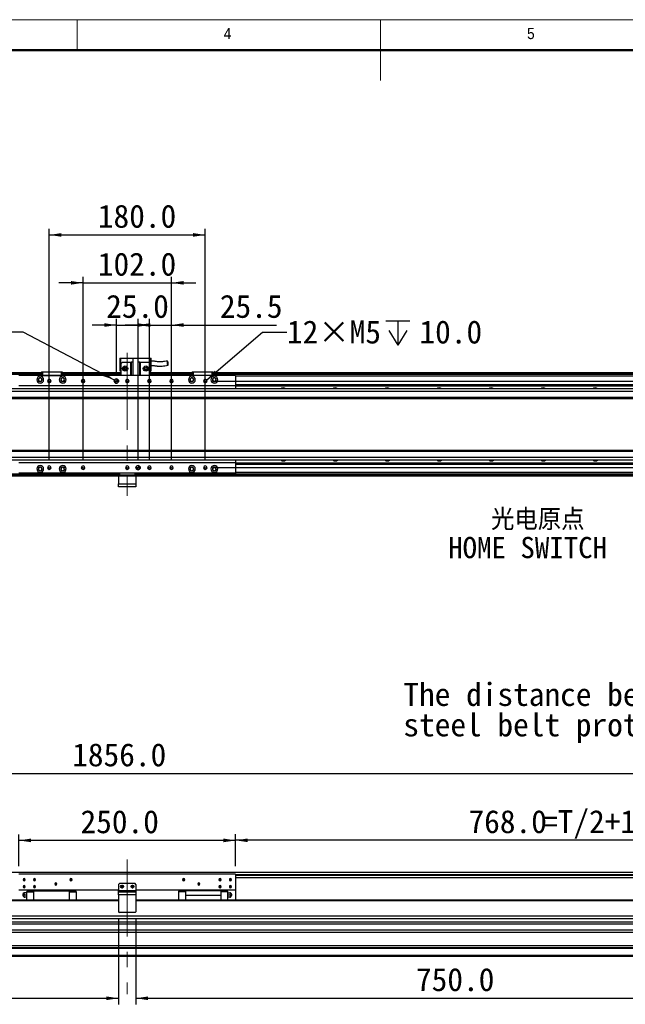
# Model space of a CAD drawing. Header units: millimetres. Extents: x 35 to 2905, y 35 to 2044.
# Tile 5 of 7: x 1054 to 1753, y 908 to 2044. Entities that reach past the tile are written whole.
import ezdxf

# ---------------------------------------------------------------- set-up
doc = ezdxf.new("R2010")
doc.units = ezdxf.units.MM
doc.header["$LTSCALE"] = 7
doc.linetypes.add('CENTERX2', pattern=[20.32, 12.7, -2.54, 2.54, -2.54])
doc.layers.add('DIMNS', color=7, linetype='Continuous')
doc.styles.add('SLDTEXTSTYLE1', font='Gothic.ttf', dxfattribs={"width": 0.913})
doc.styles.add('SLDTEXTSTYLE8', font='txt')
doc.styles.add('SLDTEXTSTYLE9', font='txt', dxfattribs={"bigfont": 'bigfont'})
doc.dimstyles.new('SLDDIMSTYLE0', dxfattribs={"dimtxt": 26.6, "dimasz": 14, "dimexe": 0, "dimexo": 0.0625, "dimgap": 6.65, "dimtad": 2, "dimdec": 1, "dimrnd": 1e-09, "dimzin": 4, "dimdsep": 46, "dimtxsty": 'SLDTEXTSTYLE8', "dimsah": 1, "dimcen": 0.09, "dimadec": 0, "dimazin": 1, "dimtfac": 1, "dimtdec": 1, "dimtofl": 0, "dimtmove": 0, "dimatfit": 3, "dimfxl": 0, "dimfrac": 2, "dimtolj": 1, "dimtzin": 12, "dimarcsym": 0})
doc.dimstyles.new('SLDDIMSTYLE1', dxfattribs={"dimtxt": 26.6, "dimasz": 14, "dimexe": 0, "dimexo": 0.0625, "dimgap": 6.65, "dimtad": 2, "dimdec": 1, "dimrnd": 1e-09, "dimzin": 4, "dimdsep": 46, "dimtxsty": 'SLDTEXTSTYLE8', "dimsah": 1, "dimcen": 0.09, "dimadec": 0, "dimazin": 1, "dimtfac": 1, "dimtdec": 1, "dimtmove": 0, "dimatfit": 0, "dimfxl": 0, "dimfrac": 2, "dimtolj": 1, "dimtzin": 12, "dimarcsym": 0})
doc.dimstyles.new('SLDDIMSTYLE2', dxfattribs={"dimtxt": 26.6, "dimasz": 14, "dimexe": 0, "dimexo": 0.0625, "dimgap": 6.65, "dimtad": 2, "dimdec": 1, "dimrnd": 1e-09, "dimzin": 12, "dimdsep": 46, "dimtxsty": 'SLDTEXTSTYLE8', "dimsah": 1, "dimcen": 0.09, "dimadec": 0, "dimazin": 3, "dimtfac": 1, "dimtdec": 1, "dimtmove": 0, "dimatfit": 0, "dimfxl": 0, "dimfrac": 2, "dimtolj": 1, "dimtzin": 12, "dimarcsym": 0})
doc.dimstyles.new('SLDDIMSTYLE7', dxfattribs={"dimtxt": 26.6, "dimasz": 14, "dimexe": 0, "dimexo": 0.0625, "dimgap": 6.65, "dimtad": 0, "dimtih": 1, "dimtoh": 1, "dimdec": 1, "dimrnd": 1e-09, "dimzin": 4, "dimdsep": 46, "dimtxsty": 'SLDTEXTSTYLE8', "dimsah": 1, "dimcen": 0, "dimadec": 0, "dimazin": 1, "dimtfac": 1, "dimtdec": 1, "dimtofl": 0, "dimtmove": 0, "dimatfit": 3, "dimfxl": 0, "dimfrac": 2, "dimtolj": 1, "dimtzin": 12, "dimarcsym": 0})
doc.dimstyles.new('SLDDIMSTYLE8', dxfattribs={"dimtxt": 26.6, "dimasz": 14, "dimexe": 0, "dimexo": 0.0625, "dimgap": 6.65, "dimtad": 0, "dimtih": 1, "dimtoh": 1, "dimdec": 1, "dimrnd": 1e-09, "dimzin": 12, "dimdsep": 46, "dimtxsty": 'SLDTEXTSTYLE8', "dimsah": 1, "dimcen": 0, "dimadec": 0, "dimazin": 3, "dimtfac": 1, "dimtdec": 1, "dimtofl": 0, "dimtmove": 0, "dimatfit": 3, "dimfxl": 0, "dimfrac": 2, "dimtolj": 1, "dimtzin": 12, "dimarcsym": 0})

# ---------------------------------------------------------------- blocks, each defined once
blk = doc.blocks.new('_D')
at = {"layer": 'DIMNS'}
for p, q in [((249.9, 1039.4), (249.9, 1181)), ((249.9, 1174), (2105.9, 1174)), ((2105.9, 1039.4), (2105.9, 1181))]:
    blk.add_line(p, q, dxfattribs=at)
for points in [[(249.9, 1174), (263.9, 1171.9), (263.9, 1176.1)], [(2105.9, 1174), (2091.9, 1176.1), (2091.9, 1171.9)]]:
    blk.add_solid(points, dxfattribs=at)
at = {"layer": 'DIMNS', "insert": (1114.3, 1208.9), "char_height": 26.6, "attachment_point": 1, "style": 'SLDTEXTSTYLE8'}
blk.add_mtext('1856.0', dxfattribs=at)
blk = doc.blocks.new('_D_2')
at = {"layer": 'DIMNS'}
for p, q in [((1302.9, 1066.9), (1302.9, 1103.9)), ((2070.9, 1060.1), (2070.9, 1103.9)), ((2070.9, 1096.9), (1302.9, 1096.9))]:
    blk.add_line(p, q, dxfattribs=at)
for points in [[(1302.9, 1096.9), (1316.9, 1094.8), (1316.9, 1099)], [(2070.9, 1096.9), (2056.9, 1099), (2056.9, 1094.8)]]:
    blk.add_solid(points, dxfattribs=at)
at = {"layer": 'DIMNS', "char_height": 26.6, "attachment_point": 1, "style": 'SLDTEXTSTYLE8'}
for s, insert in [('768.0', (1571.6, 1131.8)), ('=T/2+18mm', (1656.4, 1131.8))]:
    blk.add_mtext(s, dxfattribs=dict(at, insert=insert))
blk = doc.blocks.new('_D_3')
at = {"layer": 'DIMNS'}
for p, q in [((1052.9, 1066.9), (1052.9, 1103.8)), ((1302.9, 1066.9), (1302.9, 1103.8)), ((1302.9, 1096.8), (1052.9, 1096.8))]:
    blk.add_line(p, q, dxfattribs=at)
for points in [[(1052.9, 1096.8), (1066.9, 1094.7), (1066.9, 1098.9)], [(1302.9, 1096.8), (1288.9, 1098.9), (1288.9, 1094.7)]]:
    blk.add_solid(points, dxfattribs=at)
at = {"layer": 'DIMNS', "insert": (1123.9, 1131.7), "char_height": 26.6, "attachment_point": 1, "style": 'SLDTEXTSTYLE8'}
blk.add_mtext('250.0', dxfattribs=at)
blk = doc.blocks.new('_D_4')
at = {"layer": 'DIMNS'}
for p, q in [((1167.9, 1005.6), (1167.9, 907.6)), ((417.9, 998.6), (417.9, 907.6)), ((417.9, 914.6), (1167.9, 914.6))]:
    blk.add_line(p, q, dxfattribs=at)
for points in [[(417.9, 914.6), (431.9, 912.5), (431.9, 916.7)], [(1167.9, 914.6), (1153.9, 916.7), (1153.9, 912.5)]]:
    blk.add_solid(points, dxfattribs=at)
at = {"layer": 'DIMNS', "insert": (780.8, 949.5), "char_height": 26.6, "attachment_point": 1, "style": 'SLDTEXTSTYLE8'}
blk.add_mtext('750.0', dxfattribs=at)
blk = doc.blocks.new('_D_5')
at = {"layer": 'DIMNS'}
for p, q in [((1187.9, 1005.6), (1187.9, 907.6)), ((1937.9, 998.6), (1937.9, 907.6)), ((1187.9, 914.6), (1937.9, 914.6))]:
    blk.add_line(p, q, dxfattribs=at)
for points in [[(1187.9, 914.6), (1201.9, 912.5), (1201.9, 916.7)], [(1937.9, 914.6), (1923.9, 916.7), (1923.9, 912.5)]]:
    blk.add_solid(points, dxfattribs=at)
at = {"layer": 'DIMNS', "insert": (1511, 949.5), "char_height": 26.6, "attachment_point": 1, "style": 'SLDTEXTSTYLE8'}
blk.add_mtext('750.0', dxfattribs=at)
blk = doc.blocks.new('SW_NOTE_4')
at = {"layer": 'DIMNS', "color": 0, "char_height": 26.6, "attachment_point": 1, "style": 'SLDTEXTSTYLE8'}
for s, insert in [('The distance between the load plate and the ', (-813.3, 48.5)), ('steel belt protection belt shall be greater than 4mm', (-813.3, 13.4))]:
    blk.add_mtext(s, dxfattribs=dict(at, insert=insert))
blk = doc.blocks.new('_D_22')
at = {"layer": 'DIMNS'}
for p, q in [((2175.9, 1627), (2175.9, 1655)), ((1276.8, 1627), (2182.9, 1627)), ((2175.9, 1627), (2175.9, 1527)), ((1276.8, 1527), (2182.9, 1527)), ((2175.9, 1527), (2175.9, 1499))]:
    blk.add_line(p, q, dxfattribs=at)
for points in [[(2175.9, 1627), (2178, 1641), (2173.8, 1641)], [(2175.9, 1527), (2173.8, 1513), (2178, 1513)]]:
    blk.add_solid(points, dxfattribs=at)
at = {"layer": 'DIMNS', "insert": (2141, 1532.7), "char_height": 26.6, "attachment_point": 1, "rotation": 90, "style": 'SLDTEXTSTYLE8'}
blk.add_mtext('100.0', dxfattribs=at)
blk = doc.blocks.new('SW_SYMBOL_HOLE_DEPTH')
at = {"layer": 'DIMNS', "color": 0}
for p, q in [((0, 6125), (5600, 6125)), ((2800, 6125), (2800, 525)), ((700, 3885), (2800, 525)), ((4900, 3885), (2800, 525))]:
    blk.add_line(p, q, dxfattribs=at)
blk = doc.blocks.new('_D_23')
at = {"layer": 'DIMNS'}
for p, q in [((1057.8, 1683.5), (1029.8, 1683.5)), ((1163.2, 1628.1), (1057.8, 1683.5))]:
    blk.add_line(p, q, dxfattribs=at)
blk.add_solid([(1163.2, 1628.1), (1151.8, 1636.5), (1149.8, 1632.8)], dxfattribs=at)
at = {"layer": 'DIMNS', "xscale": 0.004985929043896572, "yscale": 0.004985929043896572, "zscale": 0.004985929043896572}
blk.add_blockref('SW_SYMBOL_HOLE_DEPTH', (944.5, 1665.8), dxfattribs=at)
at = {"layer": 'DIMNS', "char_height": 26.6, "attachment_point": 1, "style": 'SLDTEXTSTYLE8'}
for s, insert in [('2×', (769, 1696.8)), ('%%c', (812.5, 1696.6)), ('5.0', (853.6, 1696.8)), ('H7', (900, 1696.8)), ('7.0', (983.5, 1696.8))]:
    blk.add_mtext(s, dxfattribs=dict(at, insert=insert))
blk = doc.blocks.new('_D_24')
at = {"layer": 'DIMNS'}
for p, q in [((1269.5, 1628.3), (1334.1, 1683.5)), ((1334.1, 1683.5), (1362.1, 1683.5))]:
    blk.add_line(p, q, dxfattribs=at)
blk.add_solid([(1269.5, 1628.3), (1281.5, 1635.8), (1278.8, 1639)], dxfattribs=at)
at = {"layer": 'DIMNS', "xscale": 0.004985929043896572, "yscale": 0.004985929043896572, "zscale": 0.004985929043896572}
blk.add_blockref('SW_SYMBOL_HOLE_DEPTH', (1476.1, 1665.9), dxfattribs=at)
at = {"layer": 'DIMNS', "char_height": 26.6, "attachment_point": 1, "style": 'SLDTEXTSTYLE8'}
for s, insert in [('12×M5', (1362.1, 1696.9)), ('10.0', (1515, 1696.9))]:
    blk.add_mtext(s, dxfattribs=dict(at, insert=insert))
blk = doc.blocks.new('_D_25')
at = {"layer": 'DIMNS'}
for p, q in [((1165.4, 1635.9), (1165.4, 1698.6)), ((1190.4, 1535.9), (1190.4, 1698.6)), ((1165.4, 1691.6), (1137.4, 1691.6)), ((1165.4, 1691.6), (1190.4, 1691.6)), ((1190.4, 1691.6), (1218.4, 1691.6))]:
    blk.add_line(p, q, dxfattribs=at)
for points in [[(1165.4, 1691.6), (1151.4, 1693.7), (1151.4, 1689.5)], [(1190.4, 1691.6), (1204.4, 1689.5), (1204.4, 1693.7)]]:
    blk.add_solid(points, dxfattribs=at)
at = {"layer": 'DIMNS', "insert": (1153.5, 1726.5), "char_height": 26.6, "attachment_point": 1, "style": 'SLDTEXTSTYLE8'}
blk.add_mtext('25.0', dxfattribs=at)
blk = doc.blocks.new('_D_26')
at = {"layer": 'DIMNS'}
for p, q in [((1126.9, 1740.3), (1098.9, 1740.3)), ((1126.9, 1535.9), (1126.9, 1747.3)), ((1126.9, 1740.3), (1228.9, 1740.3)), ((1228.9, 1535.9), (1228.9, 1747.3)), ((1228.9, 1740.3), (1256.9, 1740.3))]:
    blk.add_line(p, q, dxfattribs=at)
for points in [[(1126.9, 1740.3), (1112.9, 1742.4), (1112.9, 1738.2)], [(1228.9, 1740.3), (1242.9, 1738.2), (1242.9, 1742.4)]]:
    blk.add_solid(points, dxfattribs=at)
at = {"layer": 'DIMNS', "insert": (1143.9, 1775.2), "char_height": 26.6, "attachment_point": 1, "style": 'SLDTEXTSTYLE8'}
blk.add_mtext('102.0', dxfattribs=at)
blk = doc.blocks.new('_D_27')
at = {"layer": 'DIMNS'}
for p, q in [((1087.9, 1535.9), (1087.9, 1802.6)), ((1087.9, 1795.6), (1267.9, 1795.6)), ((1267.9, 1535.9), (1267.9, 1802.6))]:
    blk.add_line(p, q, dxfattribs=at)
for points in [[(1087.9, 1795.6), (1101.9, 1793.5), (1101.9, 1797.7)], [(1267.9, 1795.6), (1253.9, 1797.7), (1253.9, 1793.5)]]:
    blk.add_solid(points, dxfattribs=at)
at = {"layer": 'DIMNS', "insert": (1143.9, 1830.5), "char_height": 26.6, "attachment_point": 1, "style": 'SLDTEXTSTYLE8'}
blk.add_mtext('180.0', dxfattribs=at)
blk = doc.blocks.new('_D_28')
at = {"layer": 'DIMNS'}
for p, q in [((1203.4, 1535.9), (1203.4, 1698.6)), ((1228.9, 1535.9), (1228.9, 1698.6)), ((1203.4, 1691.6), (1175.4, 1691.6)), ((1203.4, 1691.6), (1228.9, 1691.6)), ((1228.9, 1691.6), (1350.2, 1691.6))]:
    blk.add_line(p, q, dxfattribs=at)
for points in [[(1203.4, 1691.6), (1189.4, 1693.7), (1189.4, 1689.5)], [(1228.9, 1691.6), (1242.9, 1689.5), (1242.9, 1693.7)]]:
    blk.add_solid(points, dxfattribs=at)
at = {"layer": 'DIMNS', "insert": (1284.7, 1726.5), "char_height": 26.6, "attachment_point": 1, "style": 'SLDTEXTSTYLE8'}
blk.add_mtext('25.5', dxfattribs=at)
blk = doc.blocks.new('SW_NOTE_6')
at = {"layer": 'DIMNS', "color": 0, "char_height": 24.5, "attachment_point": 2}
for s, insert, style in [(' 光电原点', (-113.9, 44.6), 'SLDTEXTSTYLE9'), ('HOME SWITCH', (-114.7, 12.2), 'SLDTEXTSTYLE8')]:
    blk.add_mtext(s, dxfattribs=dict(at, insert=insert, style=style))
blk = doc.blocks.new('SW_DOWELSYMBOL_3')
at = {"linetype": 'Continuous', "lineweight": 18}
h = blk.add_hatch(color=0, dxfattribs=at)
edge = h.paths.add_edge_path(flags=0)
edge.add_arc((0, 0), 2.5, 180, 270)
edge.add_line((0, -2.5), (0, 0))
edge.add_line((0, 0), (-2.5, 0))
h = blk.add_hatch(color=0, dxfattribs=at)
edge = h.paths.add_edge_path(flags=0)
edge.add_arc((0, 0), 2.5, 0, 90)
edge.add_line((0, 2.5), (0, 0))
edge.add_line((0, 0), (2.5, 0))
at = {"layer": 'DIMNS', "color": 0}
blk.add_circle((0, 0), 2.5, dxfattribs=at)
blk = doc.blocks.new('SW_DOWELSYMBOL_4')
at = {"linetype": 'Continuous', "lineweight": 18}
h = blk.add_hatch(color=0, dxfattribs=at)
edge = h.paths.add_edge_path(flags=0)
edge.add_arc((0, 0), 2.5, 180, 270)
edge.add_line((0, -2.5), (0, 0))
edge.add_line((0, 0), (-2.5, 0))
h = blk.add_hatch(color=0, dxfattribs=at)
edge = h.paths.add_edge_path(flags=0)
edge.add_arc((0, 0), 2.5, 0, 90)
edge.add_line((0, 2.5), (0, 0))
edge.add_line((0, 0), (2.5, 0))
at = {"layer": 'DIMNS', "color": 0}
blk.add_circle((0, 0), 2.5, dxfattribs=at)

msp = doc.modelspace()

# ---------------------------------------------------------------- linework, layer by layer
at = {"color": 7, "linetype": 'Continuous', "lineweight": 18}
for p, q in [((2905, 2044), (35, 2044)), ((1120, 2009), (1120, 2044)), ((1470, 2044), (1470, 1974)), ((70, 2009), (2870, 2009))]:
    msp.add_line(p, q, dxfattribs=at)
at = {"color": 7, "linetype": 'Continuous', "lineweight": 50}
msp.add_line((2870, 2009), (70, 2009), dxfattribs=at)
at = {"color": 7, "linetype": 'Continuous', "lineweight": 25}
for p, q in [((1169.41, 1653.28), (1170.41, 1653.28)), ((1169.41, 1653.28), (1169.41, 1638.88)), ((1170.41, 1646.88), (1170.41, 1653.28)), ((1170.41, 1653.28), (1184.41, 1653.28)), ((1172.41, 1648.88), (1170.41, 1646.88)), ((1172.41, 1648.88), (1181.91, 1648.88)), ((1181.91, 1633.48), (1181.91, 1648.88)), ((1181.91, 1648.88), (1182.41, 1648.88)), ((1182.41, 1648.88), (1182.41, 1633.48)), ((1184.41, 1648.88), (1182.41, 1648.88)), ((1184.41, 1653.48), (1184.41, 1633.48)), ((1184.41, 1653.48), (1190.41, 1653.48)), ((1190.41, 1633.48), (1190.41, 1653.48)), ((1190.41, 1653.28), (1204.41, 1653.28)), ((1192.41, 1648.88), (1190.41, 1648.88)), ((1192.41, 1633.48), (1192.41, 1648.88)), ((1192.41, 1648.88), (1192.91, 1648.88)), ((1192.91, 1648.88), (1202.41, 1648.88)), ((1192.91, 1648.88), (1192.91, 1633.48)), ((1204.41, 1646.88), (1202.41, 1648.88)), ((1204.41, 1653.28), (1205.41, 1653.28)), ((1204.41, 1653.28), (1204.41, 1646.88)), ((1205.41, 1638.88), (1205.41, 1653.28)), ((261.91, 1636.48), (1078.91, 1636.48)), ((387.41, 1636.78), (1078.91, 1636.78)), ((387.41, 1636.58), (1078.91, 1636.58)), ((1078.91, 1637.19), (1079.21, 1637.49)), ((1078.91, 1633.49), (1078.91, 1637.19)), ((1079.91, 1637.19), (1078.91, 1637.19)), ((1079.21, 1637.49), (1080.03, 1637.49)), ((1079.91, 1637.19), (1080.03, 1637.49)), ((1079.91, 1637.19), (1079.91, 1633.49)), ((1101.91, 1637.19), (1079.91, 1637.19)), ((1080.03, 1637.49), (1101.78, 1637.49)), ((1101.78, 1637.49), (1102.61, 1637.49)), ((1101.91, 1637.19), (1101.78, 1637.49)), ((1101.91, 1633.49), (1101.91, 1637.19)), ((1102.91, 1637.19), (1101.91, 1637.19)), ((1102.61, 1637.49), (1102.91, 1637.19)), ((1102.91, 1637.19), (1102.91, 1633.49)), ((1102.91, 1636.78), (1170.41, 1636.78)), ((1102.91, 1636.58), (1170.41, 1636.58)), ((1102.91, 1636.48), (1170.41, 1636.48)), ((1169.41, 1638.88), (1170.41, 1638.88)), ((1170.41, 1646.88), (1170.41, 1633.48)), ((1204.41, 1646.88), (1204.41, 1633.48)), ((1204.41, 1638.88), (1205.41, 1638.88)), ((1204.41, 1636.78), (1252.91, 1636.78)), ((1204.41, 1636.58), (1252.91, 1636.58)), ((1204.41, 1636.48), (1252.91, 1636.48)), ((1252.91, 1637.18), (1253.21, 1637.48)), ((1252.91, 1633.48), (1252.91, 1637.18)), ((1253.91, 1637.18), (1252.91, 1637.18)), ((1253.21, 1637.48), (1254.03, 1637.48)), ((1253.91, 1637.18), (1254.03, 1637.48)), ((1253.91, 1637.18), (1253.91, 1633.48)), ((1275.91, 1637.18), (1253.91, 1637.18)), ((1254.03, 1637.48), (1275.78, 1637.48)), ((1275.78, 1637.48), (1276.61, 1637.48)), ((1275.91, 1637.18), (1275.78, 1637.48)), ((1275.91, 1633.48), (1275.91, 1637.18)), ((1276.91, 1637.18), (1275.91, 1637.18)), ((1276.61, 1637.48), (1276.91, 1637.18)), ((1276.91, 1637.18), (1276.91, 1633.48)), ((1276.91, 1636.78), (1987.41, 1636.78)), ((1276.91, 1636.58), (1987.41, 1636.58)), ((1276.91, 1636.48), (2093.91, 1636.48)), ((1078.91, 1634.49), (261.91, 1634.49)), ((1302.91, 1633.48), (1052.91, 1633.48)), ((1079.91, 1633.49), (1078.91, 1633.49)), ((1078.91, 1633.49), (1078.91, 1633.48)), ((1079.91, 1633.49), (1101.91, 1633.49)), ((1087.91, 1626.98), (1085.81, 1626.98)), ((1087.91, 1626.98), (1090.01, 1626.98)), ((1102.91, 1633.49), (1101.91, 1633.49)), ((1170.41, 1634.49), (1102.91, 1634.49)), ((1102.91, 1633.49), (1102.91, 1633.48)), ((1126.91, 1626.98), (1124.81, 1626.98)), ((1126.91, 1626.98), (1129.01, 1626.98)), ((1165.41, 1626.98), (1162.91, 1626.98)), ((1165.41, 1626.98), (1167.91, 1626.98)), ((1177.91, 1626.98), (1175.81, 1626.98)), ((1177.91, 1626.98), (1180.01, 1626.98)), ((1203.41, 1626.98), (1201.31, 1626.98)), ((1203.41, 1626.98), (1205.51, 1626.98)), ((1252.91, 1634.49), (1204.41, 1634.49)), ((1228.91, 1626.98), (1226.81, 1626.98)), ((1228.91, 1626.98), (1231.01, 1626.98)), ((1267.91, 1626.98), (1265.81, 1626.98)), ((1267.91, 1626.98), (1270.01, 1626.98)), ((2093.91, 1634.49), (1276.91, 1634.49)), ((1302.91, 1633.48), (1302.91, 1621.48)), ((2073.41, 1617.98), (282.91, 1617.98)), ((2073.91, 1614.98), (282.91, 1614.98)), ((1302.91, 1621.48), (1052.91, 1621.48)), ((1302.91, 1622.99), (2087.91, 1622.99)), ((1302.91, 1622.7), (2087.91, 1622.7)), ((1302.91, 1621.8), (2087.91, 1621.8)), ((1302.91, 1621.5), (2087.91, 1621.5)), ((1302.91, 1621.48), (1302.91, 1617.98)), ((2073.91, 1607.98), (282.91, 1607.98)), ((282.91, 1606.98), (2073.91, 1606.98)), ((2073.91, 1546.98), (282.91, 1546.98)), ((282.91, 1545.98), (2073.91, 1545.98)), ((282.91, 1538.98), (2073.91, 1538.98)), ((282.91, 1535.98), (2073.41, 1535.98)), ((1302.91, 1535.98), (1302.91, 1532.48)), ((1302.91, 1532.48), (1052.91, 1532.48)), ((1087.91, 1526.98), (1085.81, 1526.98)), ((1087.91, 1526.98), (1090.01, 1526.98)), ((1126.91, 1526.98), (1124.81, 1526.98)), ((1126.91, 1526.98), (1129.01, 1526.98)), ((1177.91, 1526.98), (1175.81, 1526.98)), ((1177.91, 1526.98), (1180.01, 1526.98)), ((1190.41, 1526.98), (1187.91, 1526.98)), ((1190.41, 1526.98), (1192.91, 1526.98)), ((1203.41, 1526.98), (1201.31, 1526.98)), ((1203.41, 1526.98), (1205.51, 1526.98)), ((1228.91, 1526.98), (1226.81, 1526.98)), ((1228.91, 1526.98), (1231.01, 1526.98)), ((1267.91, 1526.98), (1265.81, 1526.98)), ((1267.91, 1526.98), (1270.01, 1526.98)), ((1302.91, 1532.48), (1302.91, 1520.48)), ((1302.91, 1532.46), (2087.91, 1532.46)), ((1302.91, 1532.17), (2087.91, 1532.17)), ((1302.91, 1531.27), (2087.91, 1531.27)), ((1302.91, 1530.98), (2087.91, 1530.98)), ((1167.91, 1519.48), (261.91, 1519.48)), ((1167.91, 1516.98), (261.91, 1516.98)), ((1302.91, 1520.48), (1052.91, 1520.48)), ((1167.91, 1518.48), (1167.91, 1520.48)), ((1168.91, 1518.48), (1167.91, 1518.48)), ((1167.91, 1516.98), (1167.91, 1518.48)), ((1187.91, 1516.98), (1167.91, 1516.98)), ((1167.91, 1516.98), (1167.91, 1508.48)), ((1168.91, 1520.48), (1168.91, 1518.48)), ((1186.91, 1518.48), (1168.91, 1518.48)), ((1186.91, 1518.48), (1186.91, 1520.48)), ((1187.91, 1518.48), (1186.91, 1518.48)), ((1187.91, 1520.48), (1187.91, 1518.48)), ((2093.91, 1519.48), (1187.91, 1519.48)), ((1187.91, 1518.48), (1187.91, 1516.98)), ((1187.91, 1516.98), (1187.91, 1508.48)), ((2093.91, 1516.98), (1187.91, 1516.98)), ((1167.91, 1508.48), (1187.91, 1508.48)), ((1167.91, 1504.98), (1167.91, 1508.48)), ((1187.91, 1504.98), (1167.91, 1504.98)), ((1187.91, 1508.48), (1187.91, 1504.98)), ((282.91, 1060.32), (2073.91, 1060.32)), ((1302.91, 1057.97), (1052.91, 1057.97)), ((1302.91, 1057.97), (1302.91, 1039.47)), ((1058.91, 1051.47), (1057.66, 1051.47)), ((1058.91, 1051.47), (1060.16, 1051.47)), ((1070.91, 1051.47), (1069.66, 1051.47)), ((1070.91, 1051.47), (1072.16, 1051.47)), ((1095.41, 1046.47), (1094.16, 1046.47)), ((1095.41, 1046.47), (1096.66, 1046.47)), ((1112.91, 1051.47), (1111.66, 1051.47)), ((1112.91, 1051.47), (1114.16, 1051.47)), ((1168.91, 1046.97), (1167.91, 1045.97)), ((1167.91, 1045.97), (1167.91, 1038.97)), ((1186.91, 1046.97), (1168.91, 1046.97)), ((1187.91, 1045.97), (1186.91, 1046.97)), ((1187.91, 1045.97), (1187.91, 1038.97)), ((1242.91, 1051.47), (1241.66, 1051.47)), ((1242.91, 1051.47), (1244.16, 1051.47)), ((1260.41, 1046.47), (1259.16, 1046.47)), ((1260.41, 1046.47), (1261.66, 1046.47)), ((1284.91, 1051.47), (1283.66, 1051.47)), ((1284.91, 1051.47), (1286.16, 1051.47)), ((1296.91, 1051.47), (1295.66, 1051.47)), ((1296.91, 1051.47), (1298.16, 1051.47)), ((1302.91, 1053.82), (2073.91, 1053.82)), ((1167.91, 1039.47), (1052.91, 1039.47)), ((1058.91, 1043.47), (1057.66, 1043.47)), ((1058.91, 1043.47), (1060.16, 1043.47)), ((1061.91, 1036.47), (1059.59, 1036.47)), ((1070.16, 1038.37), (1061.91, 1038.37)), ((1061.91, 1038.37), (1061.91, 1037.42)), ((1061.91, 1037.42), (1070.16, 1037.42)), ((1061.91, 1027.97), (1061.91, 1037.42)), ((1070.91, 1043.47), (1069.66, 1043.47)), ((1070.16, 1038.47), (1070.16, 1039.47)), ((1070.16, 1038.47), (1110.66, 1038.47)), ((1070.16, 1027.97), (1070.16, 1038.47)), ((1070.91, 1043.47), (1072.16, 1043.47)), ((1110.66, 1038.47), (1110.66, 1039.47)), ((1110.66, 1038.47), (1110.66, 1027.97)), ((1118.91, 1038.37), (1110.66, 1038.37)), ((1110.66, 1037.42), (1118.91, 1037.42)), ((1118.91, 1037.42), (1118.91, 1038.37)), ((1118.91, 1037.42), (1118.91, 1027.97)), ((1167.91, 1038.97), (1187.91, 1038.97)), ((1167.91, 1037.47), (1167.91, 1038.97)), ((1167.91, 1037.47), (1187.91, 1037.47)), ((1167.91, 1033.97), (1167.91, 1037.47)), ((1171.91, 1043.47), (1170.66, 1043.47)), ((1171.91, 1043.47), (1173.16, 1043.47)), ((1183.91, 1043.47), (1182.66, 1043.47)), ((1183.91, 1043.47), (1185.16, 1043.47)), ((1302.91, 1039.47), (1187.91, 1039.47)), ((1187.91, 1038.97), (1187.91, 1037.47)), ((1187.91, 1037.47), (1187.91, 1033.97)), ((1245.16, 1038.37), (1236.91, 1038.37)), ((1236.91, 1038.37), (1236.91, 1037.42)), ((1245.16, 1037.42), (1236.91, 1037.42)), ((1236.91, 1037.42), (1236.91, 1027.97)), ((1245.16, 1039.47), (1245.16, 1038.47)), ((1285.66, 1038.47), (1245.16, 1038.47)), ((1245.16, 1038.47), (1245.16, 1033.47)), ((1284.91, 1043.47), (1283.66, 1043.47)), ((1284.91, 1043.47), (1286.16, 1043.47)), ((1285.66, 1038.47), (1285.66, 1039.47)), ((1285.66, 1038.47), (1285.66, 1033.47)), ((1293.91, 1038.37), (1285.66, 1038.37)), ((1293.91, 1037.42), (1285.66, 1037.42)), ((1293.91, 1037.42), (1293.91, 1038.37)), ((1293.91, 1027.97), (1293.91, 1037.42)), ((1293.91, 1036.47), (1296.22, 1036.47)), ((1296.91, 1043.47), (1295.66, 1043.47)), ((1296.91, 1043.47), (1298.16, 1043.47)), ((1302.91, 1039.47), (1302.91, 1027.97)), ((1167.91, 1027.97), (261.91, 1027.97)), ((1059.59, 1033.97), (1061.91, 1033.97)), ((1061.91, 1031.47), (1059.59, 1031.47)), ((1167.91, 1033.97), (1167.91, 1014.47)), ((1187.91, 1033.97), (1167.91, 1033.97)), ((1187.91, 1033.97), (1187.91, 1014.47)), ((2093.91, 1027.97), (1187.91, 1027.97)), ((1245.16, 1033.47), (1285.66, 1033.47)), ((1245.16, 1033.47), (1245.16, 1033.17)), ((1285.66, 1033.17), (1245.16, 1033.17)), ((1245.16, 1033.17), (1245.16, 1027.97)), ((1285.66, 1033.17), (1285.66, 1033.47)), ((1285.66, 1033.17), (1285.66, 1027.97)), ((1293.91, 1033.97), (1296.22, 1033.97)), ((1296.22, 1031.47), (1293.91, 1031.47)), ((1167.91, 1014.47), (1168.91, 1013.47)), ((1186.91, 1013.47), (1168.91, 1013.47)), ((1186.91, 1013.47), (1187.91, 1014.47)), ((2093.91, 1002.6), (261.91, 1002.6)), ((1890.41, 1009.52), (465.41, 1009.52)), ((1890.41, 1006.12), (465.41, 1006.12)), ((2093.91, 1000), (261.91, 1000)), ((2093.91, 993.07), (261.91, 993.07)), ((2093.91, 990.47), (261.91, 990.47)), ((2093.91, 974.97), (261.91, 974.97)), ((2093.91, 972.97), (261.91, 972.97)), ((2093.91, 971.97), (261.91, 971.97)), ((2093.91, 963.97), (261.91, 963.97)), ((2093.91, 962.97), (261.91, 962.97))]:
    msp.add_line(p, q, dxfattribs=at)
at = {"color": 8, "linetype": 'Continuous', "lineweight": 25}
for p, q in [((1078.91, 1635.98), (261.91, 1635.98)), ((1170.41, 1635.98), (1102.91, 1635.98)), ((1252.91, 1635.98), (1204.41, 1635.98)), ((2093.91, 1635.98), (1276.91, 1635.98)), ((2052.27, 1632.49), (1302.91, 1632.49)), ((1167.91, 1517.98), (261.91, 1517.98)), ((2093.91, 1517.98), (1187.91, 1517.98)), ((2093.91, 1521.48), (1302.91, 1521.48)), ((1302.91, 1057.32), (2073.91, 1057.32)), ((1302.91, 1056.82), (2073.91, 1056.82)), ((1167.91, 1026.97), (261.91, 1026.97)), ((2093.91, 1026.97), (1187.91, 1026.97))]:
    msp.add_line(p, q, dxfattribs=at)
at = {"color": 7, "linetype": 'Continuous', "lineweight": 25}
for centre, radius in [((1175.41, 1641.38), 3), ((1175.41, 1641.38), 1.7), ((1175.41, 1641.38), 1.6), ((1199.41, 1641.38), 3), ((1199.41, 1641.38), 1.7), ((1199.41, 1641.38), 1.6), ((1171.91, 1043.47), 1.7), ((1183.91, 1043.47), 1.7)]:
    msp.add_circle(centre, radius, dxfattribs=at)
for centre, radius, start, end in [((1077.41, 1628.49), 4, 0, 180), ((1077.41, 1628.49), 4, 180, 0), ((1077.41, 1628.49), 2.25, 0, 180), ((1077.41, 1628.49), 2.25, 180, 0), ((1077.41, 1628.49), 2, 90, 270), ((1077.41, 1628.49), 2, 270, 90), ((1087.91, 1626.98), 2.1, 0, 180), ((1087.91, 1626.98), 2.1, 180, 0), ((1103.41, 1628.49), 4, 0, 180), ((1103.41, 1628.49), 4, 180, 0), ((1103.41, 1628.49), 2.25, 0, 180), ((1103.41, 1628.49), 2.25, 180, 0), ((1103.41, 1628.49), 2, 90, 270), ((1103.41, 1628.49), 2, 270, 90), ((1126.91, 1626.98), 2.1, 0, 180), ((1126.91, 1626.98), 2.1, 180, 0), ((1165.41, 1626.98), 2.5, 0, 180), ((1165.41, 1626.98), 2.5, 180, 0), ((1177.91, 1626.98), 2.1, 0, 180), ((1177.91, 1626.98), 2.1, 180, 0), ((1203.41, 1626.98), 2.1, 0, 180), ((1203.41, 1626.98), 2.1, 180, 0), ((1228.91, 1626.98), 2.1, 0, 180), ((1228.91, 1626.98), 2.1, 180, 0), ((1252.41, 1628.49), 4, 0, 180), ((1252.41, 1628.49), 4, 180, 0), ((1252.41, 1628.49), 2.25, 0, 180), ((1252.41, 1628.49), 2.25, 180, 0), ((1252.41, 1628.49), 2, 90, 270), ((1252.41, 1628.49), 2, 270, 90), ((1267.91, 1626.98), 2.1, 0, 180), ((1267.91, 1626.98), 2.1, 180, 0), ((1278.41, 1628.49), 4, 0, 180), ((1278.41, 1628.49), 4, 180, 0), ((1278.41, 1628.49), 2.25, 0, 180), ((1278.41, 1628.49), 2.25, 180, 0), ((1278.41, 1628.49), 2, 90, 270), ((1278.41, 1628.49), 2, 270, 90), ((1357.91, 1615.49), 3.75, 41.71072, 138.28928), ((1417.91, 1615.49), 3.75, 41.71072, 138.28928), ((1477.91, 1615.49), 3.75, 41.71072, 138.28928), ((1537.91, 1615.49), 3.75, 41.71072, 138.28928), ((1597.91, 1615.49), 3.75, 41.71072, 138.28928), ((1657.91, 1615.49), 3.75, 41.71072, 138.28928), ((1717.91, 1615.49), 3.75, 41.71072, 138.28928), ((1357.91, 1538.48), 3.75, 221.71072, 318.28928), ((1417.91, 1538.48), 3.75, 221.71072, 318.28928), ((1477.91, 1538.48), 3.75, 221.71072, 318.28928), ((1537.91, 1538.48), 3.75, 221.71072, 318.28928), ((1597.91, 1538.48), 3.75, 221.71072, 318.28928), ((1657.91, 1538.48), 3.75, 221.71072, 318.28928), ((1717.91, 1538.48), 3.75, 221.71072, 318.28928), ((1077.41, 1525.48), 4, 0, 180), ((1077.41, 1525.48), 4, 180, 0), ((1077.41, 1525.48), 2.25, 0, 180), ((1077.41, 1525.48), 2.25, 180, 0), ((1077.41, 1525.48), 2, 90, 270), ((1077.41, 1525.48), 2, 270, 90), ((1087.91, 1526.98), 2.1, 0, 180), ((1087.91, 1526.98), 2.1, 180, 0), ((1103.41, 1525.48), 4, 0, 180), ((1103.41, 1525.48), 4, 180, 0), ((1103.41, 1525.48), 2.25, 0, 180), ((1103.41, 1525.48), 2.25, 180, 0), ((1103.41, 1525.48), 2, 90, 270), ((1103.41, 1525.48), 2, 270, 90), ((1126.91, 1526.98), 2.1, 0, 180), ((1126.91, 1526.98), 2.1, 180, 0), ((1177.91, 1526.98), 2.1, 0, 180), ((1177.91, 1526.98), 2.1, 180, 0), ((1190.41, 1526.98), 2.5, 0, 180), ((1190.41, 1526.98), 2.5, 180, 0), ((1203.41, 1526.98), 2.1, 0, 180), ((1203.41, 1526.98), 2.1, 180, 0), ((1228.91, 1526.98), 2.1, 0, 180), ((1228.91, 1526.98), 2.1, 180, 0), ((1252.41, 1525.48), 4, 0, 180), ((1252.41, 1525.48), 4, 180, 0), ((1252.41, 1525.48), 2.25, 0, 180), ((1252.41, 1525.48), 2.25, 180, 0), ((1252.41, 1525.48), 2, 90, 270), ((1252.41, 1525.48), 2, 270, 90), ((1267.91, 1526.98), 2.1, 0, 180), ((1267.91, 1526.98), 2.1, 180, 0), ((1278.41, 1525.48), 4, 0, 180), ((1278.41, 1525.48), 4, 180, 0), ((1278.41, 1525.48), 2.25, 0, 180), ((1278.41, 1525.48), 2.25, 180, 0), ((1278.41, 1525.48), 2, 90, 270), ((1278.41, 1525.48), 2, 270, 90), ((1058.91, 1051.47), 1.25, 0, 180), ((1058.91, 1051.47), 1.25, 180, 0), ((1070.91, 1051.47), 1.25, 0, 180), ((1070.91, 1051.47), 1.25, 180, 0), ((1095.41, 1046.47), 1.25, 0, 180), ((1095.41, 1046.47), 1.25, 180, 0), ((1112.91, 1051.47), 1.25, 0, 180), ((1112.91, 1051.47), 1.25, 180, 0), ((1242.91, 1051.47), 1.25, 0, 180), ((1242.91, 1051.47), 1.25, 180, 0), ((1260.41, 1046.47), 1.25, 0, 180), ((1260.41, 1046.47), 1.25, 180, 0), ((1284.91, 1051.47), 1.25, 0, 180), ((1284.91, 1051.47), 1.25, 180, 0), ((1296.91, 1051.47), 1.25, 0, 180), ((1296.91, 1051.47), 1.25, 180, 0), ((1057.51, 1033.97), 0.25, 111.37089, 270), ((1060.41, 1033.97), 3, 123.52372, 170.18362), ((1058.91, 1043.47), 1.25, 0, 180), ((1058.91, 1043.47), 1.25, 180, 0), ((1070.91, 1043.47), 1.25, 0, 180), ((1070.91, 1043.47), 1.25, 180, 0), ((1171.91, 1043.47), 1.25, 0, 180), ((1171.91, 1043.47), 1.25, 180, 0), ((1183.91, 1043.47), 1.25, 0, 180), ((1183.91, 1043.47), 1.25, 180, 0), ((1284.91, 1043.47), 1.25, 0, 180), ((1284.91, 1043.47), 1.25, 180, 0), ((1296.91, 1043.47), 1.25, 0, 180), ((1296.91, 1043.47), 1.25, 180, 0), ((1295.41, 1033.97), 3, 9.9092, 56.43308), ((1298.31, 1033.97), 0.25, 270, 68.68077), ((1060.41, 1033.97), 3, 189.86644, 236.41825), ((1295.41, 1033.97), 3, 303.54248, 350.11805)]:
    msp.add_arc(centre, radius, start, end, dxfattribs=at)
for points, knots in [([(1224.15, 1650.04), (1223.1, 1649.87), (1221.28, 1649.58), (1218.9, 1649.21), (1217.09, 1649.07), (1215.51, 1649.04), (1213.74, 1649.12), (1211.89, 1649.34), (1209.99, 1649.63), (1208.47, 1649.85), (1207.05, 1649.98), (1206.1, 1650.04), (1205.55, 1650.01), (1205.41, 1650.01)], [0, 0, 0, 0, 0.1728187, 0.3012065, 0.3945075, 0.4621964, 0.5503013, 0.6704384, 0.754268, 0.853133, 0.9124959, 0.977885, 1, 1, 1, 1]), ([(1223.77, 1648.87), (1223.79, 1649.12), (1223.85, 1649.62), (1224.02, 1650.03), (1224.25, 1650.07), (1224.48, 1649.79), (1224.69, 1649.28), (1224.88, 1648.58), (1225.02, 1647.78), (1225.1, 1646.94), (1225.1, 1646.16), (1225.03, 1645.54), (1224.89, 1645.15), (1224.69, 1645.06), (1224.49, 1645.16), (1224.3, 1645.51), (1224.13, 1646.04), (1223.98, 1646.77), (1223.87, 1647.52), (1223.79, 1648.06), (1223.76, 1648.32), (1223.75, 1648.41), (1223.75, 1648.43), (1223.75, 1648.5), (1223.75, 1648.66), (1223.76, 1648.79), (1223.77, 1648.87)], [0, 0, 0, 0, 0.0648176, 0.1297793, 0.189732, 0.2426191, 0.2944133, 0.3462435, 0.3987244, 0.4521998, 0.5066016, 0.5614526, 0.616052, 0.6697726, 0.727069, 0.7653775, 0.8036915, 0.8589096, 0.9142292, 0.9495547, 0.9640012, 0.9648512, 0.9657591, 0.9687105, 0.9805281, 1, 1, 1, 1]), ([(1175.19, 1640.25), (1175.06, 1640.28), (1174.81, 1640.32), (1174.47, 1640.54), (1174.21, 1640.86), (1174.06, 1641.26), (1174.05, 1641.71), (1174.18, 1642.15), (1174.44, 1642.52), (1174.68, 1642.68), (1174.8, 1642.76)], [0, 0, 0, 0, 0.11535172, 0.23125344, 0.35178209, 0.47701004, 0.60652213, 0.74024378, 0.87835837, 1, 1, 1, 1]), ([(1175.41, 1640.23), (1175.41, 1640.23), (1175.53, 1640.24), (1175.77, 1640.27), (1176.08, 1640.43), (1176.34, 1640.68), (1176.51, 1640.99), (1176.57, 1641.34), (1176.53, 1641.69), (1176.39, 1642.02), (1176.16, 1642.28), (1175.85, 1642.46), (1175.51, 1642.55), (1175.15, 1642.53), (1174.82, 1642.4), (1174.55, 1642.18), (1174.35, 1641.88), (1174.25, 1641.54), (1174.25, 1641.19), (1174.37, 1640.85), (1174.57, 1640.57), (1174.86, 1640.35), (1175.08, 1640.29), (1175.19, 1640.25)], [0, 0, 0, 0, 0.0017194, 0.0516365, 0.1015518, 0.1514605, 0.2013764, 0.2512938, 0.3012085, 0.3511205, 0.4010319, 0.4509498, 0.5008635, 0.5507756, 0.6006877, 0.6506017, 0.7005183, 0.7504334, 0.800345, 0.8502588, 0.9001742, 0.9500901, 1, 1, 1, 1]), ([(1176.01, 1642.76), (1176.14, 1642.67), (1176.41, 1642.48), (1176.67, 1642.06), (1176.78, 1641.58), (1176.72, 1641.11), (1176.51, 1640.71), (1176.18, 1640.42), (1175.86, 1640.28), (1175.67, 1640.26), (1175.62, 1640.25)], [0, 0, 0, 0, 0.140799, 0.2880652, 0.4304361, 0.5679425, 0.7005945, 0.8284725, 0.9515828, 1, 1, 1, 1]), ([(1199.28, 1640.25), (1199.22, 1640.25), (1199.03, 1640.26), (1198.7, 1640.37), (1198.36, 1640.64), (1198.12, 1641.03), (1198.03, 1641.49), (1198.1, 1641.97), (1198.34, 1642.41), (1198.62, 1642.65), (1198.78, 1642.75), (1198.8, 1642.76)], [0, 0, 0, 0, 0.0488477, 0.1680251, 0.2919233, 0.4205493, 0.5539619, 0.6921676, 0.8349365, 0.9819186, 1, 1, 1, 1]), ([(1199.19, 1640.25), (1199.06, 1640.29), (1198.82, 1640.37), (1198.54, 1640.6), (1198.38, 1640.85), (1198.28, 1641.12), (1198.25, 1641.33), (1198.26, 1641.46), (1198.26, 1641.49), (1198.26, 1641.49), (1198.26, 1641.49), (1198.26, 1641.49), (1198.26, 1641.49), (1198.26, 1641.49)], [0, 0, 0, 0, 0.236928, 0.4417094, 0.614234, 0.7545045, 0.9380785, 0.9829649, 0.9897875, 0.995206, 0.9975495, 0.9997672, 1, 1, 1, 1]), ([(1199.62, 1640.25), (1199.76, 1640.28), (1200.04, 1640.33), (1200.39, 1640.58), (1200.64, 1640.93), (1200.76, 1641.34), (1200.75, 1641.77), (1200.61, 1642.17), (1200.37, 1642.52), (1200.13, 1642.68), (1200.01, 1642.76)], [0, 0, 0, 0, 0.1248138, 0.2498463, 0.3748683, 0.4998628, 0.6248463, 0.7498351, 0.8748376, 1, 1, 1, 1]), ([(1205.41, 1645), (1205.78, 1645.01), (1206.66, 1645.05), (1208.03, 1644.87), (1209.45, 1644.67), (1210.73, 1644.48), (1211.83, 1644.33), (1212.78, 1644.23), (1214.03, 1644.12), (1215.85, 1644.04), (1218.45, 1644.14), (1221.45, 1644.56), (1223.59, 1644.91), (1224.72, 1645.09)], [0, 0, 0, 0, 0.0561718, 0.1350521, 0.2093722, 0.2758318, 0.3326405, 0.3788414, 0.4216817, 0.5224881, 0.6560424, 0.8185901, 1, 1, 1, 1]), ([(1057.41, 1034.2), (1057.41, 1034.2), (1057.41, 1034.19), (1057.41, 1034.14), (1057.41, 1034.06), (1057.41, 1033.97), (1057.41, 1033.88), (1057.41, 1033.8), (1057.41, 1033.75), (1057.41, 1033.74), (1057.41, 1033.74)], [0, 0, 0, 0, 0.1253665, 0.2500122, 0.3748841, 0.4997421, 0.6243926, 0.7497239, 0.8748317, 1, 1, 1, 1]), ([(1059.59, 1036.47), (1059.47, 1036.47), (1059.22, 1036.47), (1058.96, 1036.47), (1058.78, 1036.47), (1058.76, 1036.47), (1058.75, 1036.47)], [0, 0, 0, 0, 0.2502174, 0.5009156, 0.7517256, 1, 1, 1, 1]), ([(1059.59, 1033.97), (1059.47, 1034.04), (1059.23, 1034.18), (1058.96, 1034.49), (1058.79, 1034.84), (1058.73, 1035.22), (1058.79, 1035.6), (1058.96, 1035.95), (1059.22, 1036.26), (1059.47, 1036.4), (1059.59, 1036.47)], [0, 0, 0, 0, 0.1248116, 0.249862, 0.3749679, 0.4999434, 0.6246705, 0.7496006, 0.8746984, 1, 1, 1, 1]), ([(1296.22, 1036.47), (1296.34, 1036.4), (1296.59, 1036.26), (1296.85, 1035.95), (1297.03, 1035.6), (1297.08, 1035.22), (1297.03, 1034.84), (1296.86, 1034.49), (1296.59, 1034.18), (1296.34, 1034.04), (1296.22, 1033.97)], [0, 0, 0, 0, 0.1248172, 0.2498664, 0.3749678, 0.4999441, 0.6246691, 0.7495989, 0.8746999, 1, 1, 1, 1]), ([(1297.06, 1036.47), (1297.06, 1036.47), (1297.08, 1036.47), (1297.02, 1036.47), (1296.86, 1036.47), (1296.59, 1036.47), (1296.34, 1036.47), (1296.22, 1036.47)], [0, 0, 0, 0, 0.0020871, 0.2509903, 0.5002983, 0.7499519, 1, 1, 1, 1]), ([(1298.4, 1033.74), (1298.4, 1033.74), (1298.4, 1033.75), (1298.4, 1033.8), (1298.4, 1033.88), (1298.4, 1033.97), (1298.4, 1034.06), (1298.4, 1034.14), (1298.4, 1034.19), (1298.4, 1034.2), (1298.4, 1034.2)], [0, 0, 0, 0, 0.1253667, 0.2500082, 0.3748832, 0.4997413, 0.624392, 0.7497235, 0.8748315, 1, 1, 1, 1]), ([(1058.75, 1031.47), (1058.75, 1031.47), (1058.73, 1031.47), (1058.79, 1031.47), (1058.95, 1031.47), (1059.22, 1031.47), (1059.47, 1031.47), (1059.59, 1031.47)], [0, 0, 0, 0, 0.0013149, 0.2504134, 0.4999169, 0.7497558, 1, 1, 1, 1]), ([(1059.59, 1031.47), (1059.47, 1031.54), (1059.23, 1031.68), (1058.96, 1031.99), (1058.79, 1032.34), (1058.73, 1032.72), (1058.79, 1033.1), (1058.96, 1033.45), (1059.22, 1033.76), (1059.47, 1033.9), (1059.59, 1033.97)], [0, 0, 0, 0, 0.12481149, 0.24986181, 0.3749676, 0.49994392, 0.62467062, 0.74960098, 0.8746979, 1, 1, 1, 1]), ([(1296.22, 1033.97), (1296.34, 1033.9), (1296.59, 1033.76), (1296.85, 1033.45), (1297.03, 1033.1), (1297.08, 1032.72), (1297.03, 1032.34), (1296.86, 1031.99), (1296.59, 1031.68), (1296.34, 1031.54), (1296.22, 1031.47)], [0, 0, 0, 0, 0.1248174, 0.2498665, 0.3749678, 0.4999432, 0.6246696, 0.7495979, 0.8746996, 1, 1, 1, 1]), ([(1296.22, 1031.47), (1296.34, 1031.47), (1296.59, 1031.47), (1296.85, 1031.47), (1297.03, 1031.47), (1297.05, 1031.47), (1297.06, 1031.47)], [0, 0, 0, 0, 0.25027904, 0.5010241, 0.75187233, 1, 1, 1, 1])]:
    msp.add_open_spline(points, degree=3, knots=knots, dxfattribs=at)
at = {"layer": 'DIMNS', "linetype": 'CENTERX2', "lineweight": 18}
for p, q in [((1177.91, 1659.43), (1177.91, 1494.53)), ((1177.91, 1074.92), (1177.91, 919.32))]:
    msp.add_line(p, q, dxfattribs=at)

# ---------------------------------------------------------------- block references
at = {"layer": 'DIMNS'}
for name, p in [('SW_DOWELSYMBOL_3', (1165.41, 1626.98)), ('SW_DOWELSYMBOL_4', (1190.41, 1526.98)), ('SW_NOTE_6', (1754.53, 1434.82)), ('SW_NOTE_4', (2309.71, 1230.1))]:
    msp.add_blockref(name, p, dxfattribs=at)

# ---------------------------------------------------------------- texts
at = {"color": 7, "linetype": 'Continuous', "lineweight": 0, "char_height": 12.96, "attachment_point": 1, "style": 'SLDTEXTSTYLE1'}
for s, insert in [('4', (1289.17, 2034.52)), ('5', (1639.17, 2034.52))]:
    msp.add_mtext(s, dxfattribs=dict(at, insert=insert))

# ---------------------------------------------------------------- dimensions: what is measured, and where the dimension line sits
at = {"layer": 'DIMNS'}
for base, p1, p2, dimstyle, picture, middle in [((1267.91, 1795.64), (1087.91, 1526.98), (1267.91, 1526.98), 'SLDDIMSTYLE0', '_D_27', (1186.31, 1795.64)), ((1228.91, 1740.32), (1126.91, 1526.98), (1228.91, 1526.98), 'SLDDIMSTYLE1', '_D_26', (1186.31, 1740.32)), ((1190.41, 1691.58), (1165.41, 1626.98), (1190.41, 1526.98), 'SLDDIMSTYLE1', '_D_25', (1186.31, 1691.58)), ((1228.91, 1691.58), (1203.41, 1526.98), (1228.91, 1526.98), 'SLDDIMSTYLE2', '_D_28', (1317.45, 1691.58)), ((2105.91, 1173.97), (249.91, 1030.47), (2105.91, 1030.47), 'SLDDIMSTYLE0', '_D', (1166.3, 1173.97)), ((1052.91, 1096.84), (1302.91, 1057.97), (1052.91, 1057.97), 'SLDDIMSTYLE0', '_D_3', (1166.3, 1096.84)), ((1167.91, 914.63), (417.91, 1007.47), (1167.91, 1014.47), 'SLDDIMSTYLE0', '_D_4', (823.14, 914.63)), ((1937.91, 914.63), (1187.91, 1014.47), (1937.91, 1007.47), 'SLDDIMSTYLE0', '_D_5', (1553.34, 914.63))]:
    dim = msp.add_linear_dim(base=base, p1=p1, p2=p2, dimstyle=dimstyle, dxfattribs=at)
    dim.commit()
    dim.dimension.update_dxf_attribs({"geometry": picture, "text_midpoint": middle, "dimtype": 160})
dim = msp.add_diameter_dim_2p(p1=(1167.62, 1625.82), p2=(1163.19, 1628.15), text='2×<>H7{\\fGDT;x}7.0', dimstyle='SLDDIMSTYLE7', dxfattribs=at)
dim.commit()
dim.dimension.update_dxf_attribs({"geometry": '_D_23', "text_midpoint": (899.4, 1683.53), "dimtype": 163})
dim = msp.add_radius_dim(center=(1267.91, 1626.98), mpoint=(1269.5, 1628.35), text='12×M5{\\fGDT;x}10.0', dimstyle='SLDDIMSTYLE8', override={"dimpost": '<>'}, dxfattribs=at)
dim.commit()
dim.dimension.update_dxf_attribs({"geometry": '_D_24', "text_midpoint": (1471.36, 1683.53), "dimtype": 164})
dim = msp.add_linear_dim(base=(2175.91, 1526.98), p1=(1267.91, 1626.98), p2=(1267.91, 1526.98), angle=90, dimstyle='SLDDIMSTYLE1', dxfattribs=at)
dim.commit()
dim.dimension.update_dxf_attribs({"geometry": '_D_22', "text_midpoint": (2175.91, 1575.08), "dimtype": 160})
dim = msp.add_linear_dim(base=(1302.91, 1096.94), p1=(2070.91, 1051.17), p2=(1302.91, 1057.97), text='<>=T/2+18mm', dimstyle='SLDDIMSTYLE0', dxfattribs=at)
dim.commit()
dim.dimension.update_dxf_attribs({"geometry": '_D_2', "text_midpoint": (1714.23, 1096.94), "dimtype": 160})

doc.saveas('drawing.dxf')
